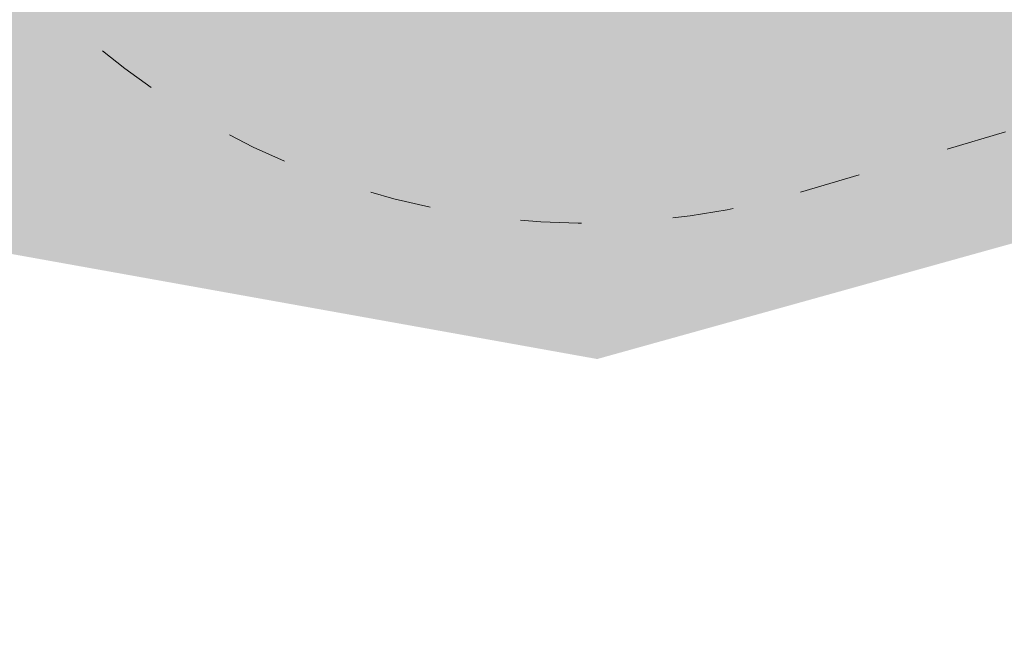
# Model space of a CAD drawing. Header units: inches. Extents: x -433 to 341, y -109 to 237.
# Tile 246 of 256: x -15.18 to -13.25, y 26.48 to 27.69. Entities that reach past the tile are written whole.
import ezdxf

# ---------------------------------------------------------------- set-up
doc = ezdxf.new("R2010")
doc.units = ezdxf.units.IN
doc.header["$MEASUREMENT"] = 0
doc.linetypes.add('ACAD_ISO03W100', pattern=[30, 12, -18])
for name, color, linetype, lineweight in [('1_mata', 7, 'Continuous', 5), ('1_projektowane', 7, 'Continuous', 5), ('1_trawa', 82, 'Continuous', 5), ('strefa', 7, 'ACAD_ISO03W100', 5)]:
    doc.layers.add(name, color=color, linetype=linetype, lineweight=lineweight)
picture_1 = doc.add_image_def('image1.jpg', size_in_pixel=(9921, 7015))

# ---------------------------------------------------------------- blocks, each defined once
blk = doc.blocks.new('ddddd')
at = {"layer": 'strefa', "color": 0, "ltscale": 0.01}
blk.add_lwpolyline([(73.1068, -8.7449, 0.255121), (74.3683, -9.4334), (75.2138, -9.4334, 0.414214), (76.7138, -7.9334), (76.7138, -7.0834, 0.414214), (75.2138, -5.5834), (74.3683, -5.5834, 0.255121), (73.1068, -6.2719), (71.0138, -6.2719, 0.414214), (70.0138, -7.2719), (70.0138, -7.7449, 0.414214), (71.0138, -8.7449)], format="xyb", close=True, dxfattribs=at)

msp = doc.modelspace()

# ---------------------------------------------------------------- hatches: boundary and pattern name
at = {"layer": '1_trawa'}
h = msp.add_hatch(dxfattribs=at)
h.set_pattern_fill('GRASS', color=256, scale=0.5)
h.paths.add_polyline_path([(-17.6358, 46.0021), (-19.6193, 34.3585), (-19.5606, 34.3585), (-19.9064, 32.7514), (-16.1696, 32.1178), (-16.5674, 33.4722), (-13.689, 34.3177), (-13.5069, 36.9465), (-14.9798, 37.2304), (-14.0334, 42.1401), (-11.0876, 41.5722), (-12.034, 36.6626), (-13.5069, 36.9465), (-13.689, 34.3177), (-13.6157, 34.0681), (-13.172, 32.5577), (-10.9198, 33.1037), (-7.7465, 33.2189), (-7.9544, 34.7997), (-6.4609, 34.9223), (-4.6634, 43.6288), (-12.4655, 45.1889)])
h.paths.add_polyline_path([(-19.9064, 32.7514), (-20.7685, 28.2246), (-14.0472, 27.0189), (-7.5288, 28.8347), (-7.3746, 28.8692), (-7.5144, 30.1563), (-7.687, 33.2267), (-10.9198, 33.1037), (-13.172, 32.5577), (-11.998, 28.5609), (-14.8763, 27.7154), (-16.1696, 32.1178)])
h.paths.add_polyline_path([(-7.9067, 12.4075), (-6.8863, 20.6073), (-19.7709, 21.5558), (-19.6396, 24.1561), (-26.3777, 24.533), (-26.6902, 18.9399), (-26.1417, 18.9093), (-26.0918, 18.9066), (-26.1731, 17.411), (-20.683, 17.0688), (-20.4224, 19.5543), (-14.2477, 19.2738), (-14.619, 13.3328)])
h.paths.add_polyline_path([(-26.5965, 20.6175), (-39.1407, 21.1882), (-39.6217, 12.2972), (-29.4944, 11.5827), (-29.0351, 19.1059), (-32.4008, 19.3045), (-32.5636, 16.3089), (-34.5607, 16.4175), (-34.6421, 14.9197), (-38.6362, 15.1368), (-38.2516, 19.6496), (-26.6876, 18.9412)])

# ---------------------------------------------------------------- block references
at = {"layer": '1_projektowane', "rotation": 286.370296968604}
msp.add_blockref('ddddd', (-27.6572, 103.1866), dxfattribs=at)

# ---------------------------------------------------------------- pictures from other files: only their frames are drawn
at = {"layer": '1_mata'}
image = msp.add_image(picture_1, insert=(46.7118, -108.6544), size_in_units=(210.5211, 148.8565), rotation=90, dxfattribs=dict(at, fade=30))
image.dxf.flags = 7

doc.saveas('drawing.dxf')
